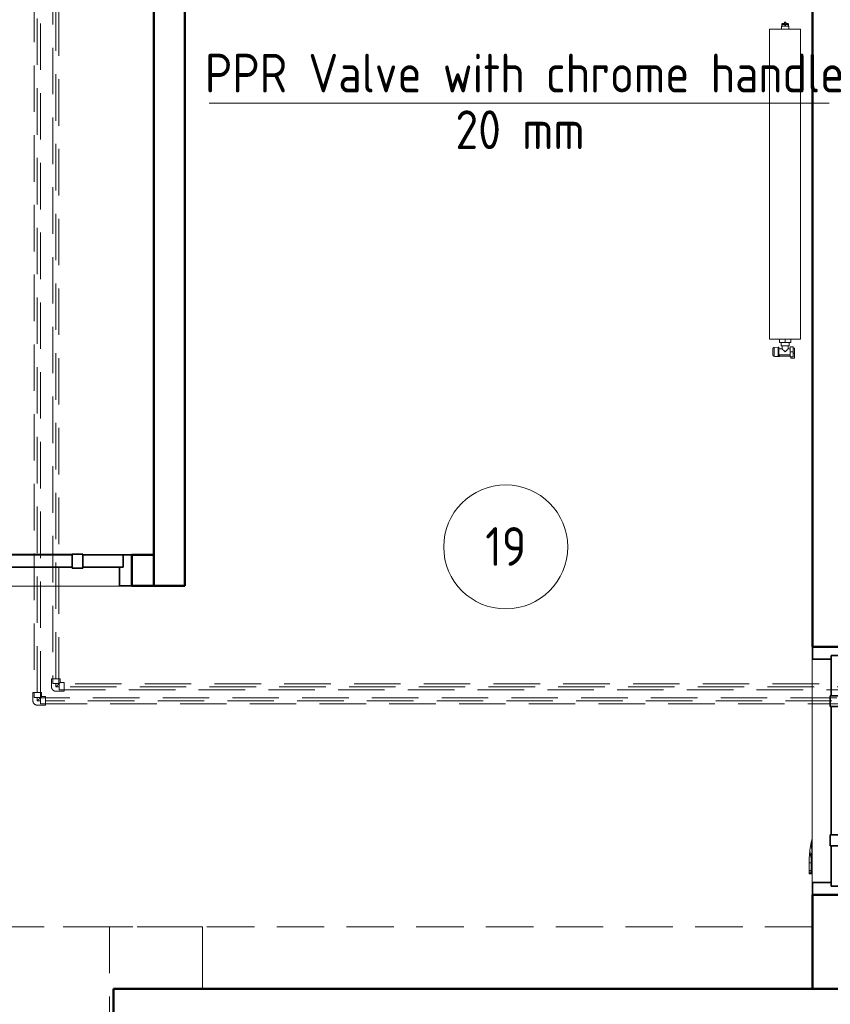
# Model space of a CAD drawing. Header units: millimetres. Extents: x 26623 to 48924, y 4737 to 39091.
# Tile 64 of 89: x 35709 to 38324, y 33718 to 36894. Entities that reach past the tile are written whole.
import ezdxf

# ---------------------------------------------------------------- set-up
doc = ezdxf.new("R2010")
doc.units = ezdxf.units.MM
doc.linetypes.add('ADSK_Скрыто', pattern=[300, 150, -150])
doc.linetypes.add('ADSK_Штриховая_ш3 п1_5', pattern=[225, 150, -75])
for name, color, linetype, lineweight in [('A-AREA-____-IDEN', 2, 'Continuous', 20), ('A-DETL-____-HDLN', 90, 'ADSK_Скрыто', 9), ('A-DETL-____-MBND', 5, 'ADSK_Штриховая_ш3 п1_5', 20), ('A-DOOR-____-MCUT', 31, 'Continuous', 35), ('A-DOOR-____-OTLN', 31, 'Continuous', 20), ('A-GENM-____-MCUT', 13, 'Continuous', 50), ('A-GENM-____-OTLN', 13, 'Continuous', 20), ('A-PART-____-OTLN', 2, 'Continuous', 20), ('A-WALL-____-MCUT', 113, 'Continuous', 50), ('A-WALL-____-OTLN', 113, 'Continuous', 20), ('M-EQPM-____-OTLN', 50, 'Continuous', 20), ('P-PIPE-____-IDEN', 2, 'Continuous', 20), ('S-BEAM-____-OTLN', 12, 'Continuous', 20)]:
    doc.layers.add(name, color=color, linetype=linetype, lineweight=lineweight)
doc.styles.add('GOST Common', font='GOST_Common.ttf', dxfattribs={"width": 0.9, "height": 125})

# ---------------------------------------------------------------- blocks, each defined once
blk = doc.blocks.new('Прямая форма - V line-611834-В_Этаж 03_Водопровод')
at = {"layer": 'A-DETL-____-MBND', "color": 253}
for p, q in [((150, 5330), (-150, 5330)), ((-150, 5330), (-150, 5020.6)), ((150, 5130), (150, 5330))]:
    blk.add_line(p, q, dxfattribs=at)
blk = doc.blocks.new('Прямая форма - BMR - 003-611835-В_Этаж 03_Водопровод')
blk.add_blockref('Прямая форма - V line-611834-В_Этаж 03_Водопровод', (0, 0))
blk = doc.blocks.new('Прямая форма - V line-611900-В_Этаж 03_Водопровод')
at = {"layer": 'A-DETL-____-MBND', "color": 253}
for p, q in [((150, 4604), (150, 6540)), ((150, 4604), (-150, 4604)), ((150, 4304), (-50, 4304)), ((150, 2336.8), (150, 4304))]:
    blk.add_line(p, q, dxfattribs=at)
blk = doc.blocks.new('Прямая форма - BMR - 002-611901-В_Этаж 03_Водопровод')
blk.add_blockref('Прямая форма - V line-611900-В_Этаж 03_Водопровод', (0, 0))
blk = doc.blocks.new('Прямая форма - V line-612839-В_Этаж 03_Водопровод')
at = {"layer": 'A-WALL-____-MCUT', "color": 9}
for p, q in [((170.3, 0), (100, 0)), ((100, 0), (100, -100)), ((170.3, -100), (170.3, 0)), ((2170, 0), (970.3, 0)), ((970.3, 0), (970.3, -100)), ((2170, -100), (2170, 0)), ((100, -100), (170.3, -100)), ((970.3, -100), (2170, -100))]:
    blk.add_line(p, q, dxfattribs=at)
blk = doc.blocks.new('Прямая форма - SW - 017-612840-В_Этаж 03_Водопровод')
blk.add_blockref('Прямая форма - V line-612839-В_Этаж 03_Водопровод', (0, 0))
blk = doc.blocks.new('Family - კარ1-612842-В_Этаж 03_Водопровод')
at = {"layer": 'A-GENM-____-MCUT', "lineweight": 9}
for p, q in [((400, 1), (-400, 1)), ((-400, 1), (-400, -101)), ((400, -101), (400, 1)), ((-400, -101), (400, -101))]:
    blk.add_line(p, q, dxfattribs=at)
blk = doc.blocks.new('Прямая форма - V line-608997-В_Этаж 03_Водопровод')
at = {"layer": 'A-DOOR-____-MCUT', "color": 53}
for p, q in [((-372, 0), (-400, 0)), ((-400, 0), (-400, -100)), ((-372, -40), (-372, 0)), ((-242, 0), (-372, 0)), ((-372, 0), (-372, -40)), ((-207, 2.5), (-242, 2.5)), ((-242, 2.5), (-242, -42.5)), ((-242, -40), (-242, 0)), ((-207, -42.5), (-207, 2.5)), ((207, 0), (-207, 0)), ((-207, 0), (-207, -40)), ((242, 2.5), (207, 2.5)), ((207, 2.5), (207, -42.5)), ((207, -40), (207, 0)), ((242, -42.5), (242, 2.5)), ((372, 0), (242, 0)), ((242, 0), (242, -40)), ((372, -40), (372, 0)), ((400, 0), (372, 0)), ((372, 0), (372, -40)), ((400, -100), (400, 0)), ((-360, -40), (-372, -40)), ((-372, -40), (-242, -40)), ((-360, -100), (-360, -40)), ((-242, -42.5), (-207, -42.5)), ((-207, -40), (207, -40)), ((207, -42.5), (242, -42.5)), ((242, -40), (372, -40)), ((372, -40), (360, -40)), ((360, -40), (360, -100)), ((-400, -100), (-360, -100)), ((360, -100), (400, -100))]:
    blk.add_line(p, q, dxfattribs=at)
at = {"layer": 'A-DOOR-____-OTLN', "color": 253}
for p, q in [((-332, 71), (-330.7, 71)), ((-332, 71), (-332, 64)), ((-332, 64), (-330.7, 64)), ((-332, 64), (-332, 13)), ((-330.7, 64), (-332, 64)), ((-330.7, 71), (-327, 71)), ((-330.7, 71), (-330.7, 64)), ((-330.7, 64), (-327, 64)), ((-330.7, 64), (-330.7, 13)), ((-327, 64), (-330.7, 64)), ((-327, 71), (-322, 71)), ((-327, 71), (-327, 64)), ((-327, 64), (-322, 64)), ((-327, 64), (-327, 13)), ((-322, 64), (-327, 64)), ((-322, 71), (-297, 71)), ((-322, 71), (-322, 64)), ((-322, 64), (-322, 13)), ((-297, 64), (-322, 64)), ((-317, 13), (-317, 64)), ((-313.3, 13), (-313.3, 64)), ((-312, 64), (-312, 13)), ((-297, 71), (-297, 64)), ((-283.6, 71), (-297, 71)), ((-297, 71), (-297, 64)), ((-297, 64), (-283.9, 64)), ((-283.9, 64), (-256.9, 68.7)), ((-257.8, 61.7), (-283.9, 64)), ((-256.9, 68.7), (-283.6, 71)), ((-257.8, 61.7), (-230.5, 64)), ((-230.5, 64), (-256.9, 68.7)), ((-230.5, 64), (-204.6, 57.1)), ((-232, 57.2), (-257.8, 61.7)), ((-206.7, 50.4), (-232, 57.2)), ((-204.6, 57.1), (-232, 57.2)), ((-198.8, 47.5), (-206.7, 50.4)), ((-204.6, 57.1), (-196.5, 54.1)), ((-196.5, 54.1), (-198.8, 47.5)), ((-293.5, 3), (-350.5, 3)), ((-350.5, 3), (-350.5, 1)), ((-344, 3), (-342, 7)), ((-342, 7), (-339.3, 7)), ((-341.1, 3), (-339.3, 7)), ((-339.3, 7), (-334.6, 7)), ((-335, 3), (-334, 13)), ((-334, 13), (-332.4, 13)), ((-333.3, 3), (-332.4, 13)), ((-332.4, 13), (-328, 13)), ((-328.5, 3), (-328, 13)), ((-328, 13), (-322, 13)), ((-322, 13), (-316, 13)), ((-322, 3), (-322, 13)), ((-316, 13), (-311.6, 13)), ((-315.5, 3), (-316, 13)), ((-311.6, 13), (-310, 13)), ((-311.6, 13), (-310.7, 3)), ((-310, 13), (-309, 3)), ((-309.4, 7), (-304.7, 7)), ((-304.7, 7), (-302, 7)), ((-304.7, 7), (-302.9, 3)), ((-302, 7), (-300, 3)), ((-293.5, 1), (-293.5, 3)), ((-207, 2.5), (-203.6, 2.5)), ((-203.6, 2.5), (-200.3, 2.5)), ((-203.6, 2.5), (-203.6, 1)), ((-200.3, 2.5), (-197, 2.5)), ((-200.3, 2.5), (-200.3, 1)), ((-197, 2.5), (-193.9, 2.5)), ((-197, 2.5), (-197, 1)), ((-193.9, 2.5), (-190.9, 2.5)), ((-193.9, 2.5), (-193.9, 1)), ((-190.9, 2.5), (-188, 2.5)), ((-190.9, 2.5), (-190.9, 1)), ((-188, 2.5), (-185.3, 2.5)), ((-188, 2.5), (-188, 1)), ((-185.3, 2.5), (-182.7, 2.5)), ((-185.3, 2.5), (-185.3, 1)), ((-182.7, 2.5), (-180.3, 2.5)), ((-182.7, 2.5), (-182.7, 1)), ((-180.3, 2.5), (-177.9, 2.5)), ((-180.3, 2.5), (-180.3, 1)), ((-177.9, 2.5), (-175.8, 2.5)), ((-177.9, 2.5), (-177.9, 1)), ((-175.8, 2.5), (-173.8, 2.5)), ((-175.8, 2.5), (-175.8, 1)), ((-173.8, 2.5), (-172, 2.5)), ((-173.8, 2.5), (-173.8, 1)), ((-172, 2.5), (0, 2.5)), ((-172, 2.5), (-172, 1)), ((0, 2.5), (172, 2.5)), ((172, 2.5), (173.8, 2.5)), ((172, 2.5), (172, 1)), ((173.8, 2.5), (175.8, 2.5)), ((173.8, 2.5), (173.8, 1)), ((175.8, 2.5), (177.9, 2.5)), ((175.8, 2.5), (175.8, 1)), ((177.9, 2.5), (180.3, 2.5)), ((177.9, 2.5), (177.9, 1)), ((180.3, 2.5), (182.7, 2.5)), ((180.3, 2.5), (180.3, 1)), ((182.7, 2.5), (185.3, 2.5)), ((182.7, 2.5), (182.7, 1)), ((185.3, 2.5), (188, 2.5)), ((185.3, 2.5), (185.3, 1)), ((188, 2.5), (190.9, 2.5)), ((188, 2.5), (188, 1)), ((190.9, 2.5), (193.9, 2.5)), ((190.9, 2.5), (190.9, 1)), ((193.9, 2.5), (197, 2.5)), ((193.9, 2.5), (193.9, 1)), ((197, 2.5), (200.3, 2.5)), ((197, 2.5), (197, 1)), ((200.3, 2.5), (203.6, 2.5)), ((200.3, 2.5), (200.3, 1)), ((203.6, 2.5), (207, 2.5)), ((203.6, 2.5), (203.6, 1)), ((-332, -101), (-332, -104)), ((-330.7, -104), (-332, -104)), ((-332, -104), (-330.7, -104)), ((-332, -104), (-332, -111)), ((-330.7, -111), (-332, -111)), ((-330.7, -101), (-330.7, -104)), ((-327, -104), (-330.7, -104)), ((-330.7, -104), (-327, -104)), ((-330.7, -104), (-330.7, -111)), ((-327, -111), (-330.7, -111)), ((-327, -101), (-327, -104)), ((-327, -104), (-322, -104)), ((-327, -104), (-322, -104)), ((-327, -104), (-327, -111)), ((-322, -111), (-327, -111)), ((-322, -101), (-322, -104)), ((-322, -104), (-297, -104)), ((-322, -104), (-322, -111)), ((-297, -111), (-322, -111)), ((-317, -104), (-317, -101)), ((-313.3, -104), (-313.3, -101)), ((-312, -101), (-312, -104)), ((-283.9, -104), (-297, -104)), ((-297, -104), (-297, -111)), ((-297, -104), (-297, -111)), ((-297, -111), (-283.6, -111)), ((-257.8, -101.7), (-283.9, -104)), ((-256.9, -108.7), (-283.9, -104)), ((-283.6, -111), (-256.9, -108.7)), ((-257.8, -101.7), (-253.7, -101)), ((-230.5, -104), (-257.8, -101.7)), ((-230.5, -104), (-256.9, -108.7)), ((-219.3, -101), (-230.5, -104))]:
    blk.add_line(p, q, dxfattribs=at)
blk = doc.blocks.new('Прямая форма - კარ1-613077-В_Этаж 03_Водопровод')
blk.add_blockref('Прямая форма - V line-608997-В_Этаж 03_Водопровод', (400, 100))
blk = doc.blocks.new('Прямая форма - V line-613095-В_Этаж 03_Водопровод')
at = {"layer": 'A-WALL-____-MCUT', "color": 9}
for p, q in [((0, 0), (0, -8.1)), ((2840, 0), (0, 0)), ((2840, -100), (2840, 0)), ((0, -8.1), (400, -8.1)), ((400, -18.1), (0, -18.1)), ((0, -18.1), (0, -100)), ((400, -8.1), (400, -18.1)), ((0, -100), (2840, -100))]:
    blk.add_line(p, q, dxfattribs=at)
blk = doc.blocks.new('Прямая форма - SW - 016-613096-В_Этаж 03_Водопровод')
blk.add_blockref('Прямая форма - V line-613095-В_Этаж 03_Водопровод', (0, 0))
blk = doc.blocks.new('Прямая форма - V line-613121-В_Этаж 03_Водопровод')
at = {"layer": 'A-WALL-____-MCUT', "color": 9}
for p, q in [((3036.8, 0), (3036.8, 100)), ((3836.8, 100), (3836.8, 0)), ((4140, 0), (4140, 100)), ((400, 0), (3036.8, 0)), ((3836.8, 0), (4140, 0))]:
    blk.add_line(p, q, dxfattribs=at)
blk = doc.blocks.new('Прямая форма - SW - 016-613122-В_Этаж 03_Водопровод')
blk.add_blockref('Прямая форма - V line-613121-В_Этаж 03_Водопровод', (0, 0))
blk = doc.blocks.new('Family - კარ1-613124-В_Этаж 03_Водопровод')
at = {"layer": 'A-GENM-____-MCUT', "lineweight": 9}
for p, q in [((400, 101), (-400, 101)), ((-400, 101), (-400, -1)), ((400, -1), (400, 101)), ((-400, -1), (400, -1))]:
    blk.add_line(p, q, dxfattribs=at)
blk = doc.blocks.new('Прямая форма - V line-613172-В_Этаж 03_Водопровод')
at = {"layer": 'A-WALL-____-MCUT', "color": 9}
for p, q in [((2355.1, 100), (0, 100)), ((0, 100), (0, 0)), ((2355.1, 0), (2355.1, 100)), ((0, 0), (2355.1, 0))]:
    blk.add_line(p, q, dxfattribs=at)
blk = doc.blocks.new('Прямая форма - SW - 015-613173-В_Этаж 03_Водопровод')
blk.add_blockref('Прямая форма - V line-613172-В_Этаж 03_Водопровод', (0, 0))
blk = doc.blocks.new('Прямая форма - Timber - Floor-613210-В_Этаж 03_Водопровод')
at = {"layer": 'A-DETL-____-MBND', "color": 253}
blk.add_line((199.9, -3940), (4403, -3940), dxfattribs=at)
blk = doc.blocks.new('Прямая форма - SLA - 009-613211-В_Этаж 03_Водопровод')
blk.add_blockref('Прямая форма - Timber - Floor-613210-В_Этаж 03_Водопровод', (0, 0))
blk = doc.blocks.new('Family - Timber - Floor-613219-В_Этаж 03_Водопровод')
at = {"layer": 'A-DETL-____-MBND', "color": 253}
blk.add_line((199.9, -3940), (4403, -3940), dxfattribs=at)
blk = doc.blocks.new('Прямая форма - V line-610122-В_Этаж 03_Водопровод')
at = {"layer": 'A-DOOR-____-MCUT', "color": 53}
for p, q in [((-372, 0), (-400, 0)), ((-400, 0), (-400, -100)), ((-242, 0), (-372, 0)), ((-372, 0), (-372, -40)), ((-372, -40), (-372, 0)), ((-207, 2.5), (-242, 2.5)), ((-242, 2.5), (-242, -42.5)), ((-242, -40), (-242, 0)), ((-207, -42.5), (-207, 2.5)), ((207, 0), (-207, 0)), ((-207, 0), (-207, -40)), ((242, 2.5), (207, 2.5)), ((207, 2.5), (207, -42.5)), ((207, -40), (207, 0)), ((242, -42.5), (242, 2.5)), ((372, 0), (242, 0)), ((242, 0), (242, -40)), ((400, 0), (372, 0)), ((372, 0), (372, -40)), ((372, -40), (372, 0)), ((400, -100), (400, 0)), ((-372, -40), (-242, -40)), ((-360, -40), (-372, -40)), ((-360, -100), (-360, -40)), ((-242, -42.5), (-207, -42.5)), ((-207, -40), (207, -40)), ((207, -42.5), (242, -42.5)), ((242, -40), (372, -40)), ((360, -40), (360, -100)), ((372, -40), (360, -40)), ((-400, -100), (-360, -100)), ((360, -100), (400, -100))]:
    blk.add_line(p, q, dxfattribs=at)
at = {"layer": 'A-DOOR-____-OTLN', "color": 253}
for p, q in [((204.6, 57.1), (230.5, 64)), ((230.5, 64), (256.9, 68.7)), ((230.5, 64), (257.8, 61.7)), ((283.6, 71), (256.9, 68.7)), ((256.9, 68.7), (283.9, 64)), ((257.8, 61.7), (283.9, 64)), ((297, 71), (283.6, 71)), ((283.9, 64), (297, 64)), ((297, 71), (322, 71)), ((297, 64), (297, 71)), ((297, 64), (297, 71)), ((322, 64), (297, 64)), ((312, 13), (312, 64)), ((313.3, 64), (313.3, 13)), ((317, 64), (317, 13)), ((322, 71), (327, 71)), ((322, 64), (322, 71)), ((327, 64), (322, 64)), ((322, 13), (322, 64)), ((327, 64), (322, 64)), ((327, 71), (330.7, 71)), ((327, 64), (327, 71)), ((330.7, 64), (327, 64)), ((327, 13), (327, 64)), ((327, 64), (330.7, 64)), ((330.7, 71), (332, 71)), ((330.7, 64), (330.7, 71)), ((332, 64), (330.7, 64)), ((330.7, 64), (332, 64)), ((330.7, 13), (330.7, 64)), ((332, 64), (332, 71)), ((332, 13), (332, 64)), ((196.5, 54.1), (204.6, 57.1)), ((198.8, 47.5), (196.5, 54.1)), ((206.7, 50.4), (198.8, 47.5)), ((204.6, 57.1), (232, 57.2)), ((232, 57.2), (206.7, 50.4)), ((257.8, 61.7), (232, 57.2)), ((-207, 2.5), (-203.6, 2.5)), ((-203.6, 2.5), (-200.3, 2.5)), ((-203.6, 1), (-203.6, 2.5)), ((-200.3, 2.5), (-197, 2.5)), ((-200.3, 1), (-200.3, 2.5)), ((-197, 2.5), (-193.9, 2.5)), ((-197, 1), (-197, 2.5)), ((-193.9, 2.5), (-190.9, 2.5)), ((-193.9, 1), (-193.9, 2.5)), ((-190.9, 2.5), (-188, 2.5)), ((-190.9, 1), (-190.9, 2.5)), ((-188, 2.5), (-185.3, 2.5)), ((-188, 1), (-188, 2.5)), ((-185.3, 2.5), (-182.7, 2.5)), ((-185.3, 1), (-185.3, 2.5)), ((-182.7, 2.5), (-180.3, 2.5)), ((-182.7, 1), (-182.7, 2.5)), ((-180.3, 2.5), (-177.9, 2.5)), ((-180.3, 1), (-180.3, 2.5)), ((-177.9, 2.5), (-175.8, 2.5)), ((-177.9, 1), (-177.9, 2.5)), ((-175.8, 2.5), (-173.8, 2.5)), ((-175.8, 1), (-175.8, 2.5)), ((-173.8, 2.5), (-172, 2.5)), ((-173.8, 1), (-173.8, 2.5)), ((-172, 2.5), (0, 2.5)), ((-172, 1), (-172, 2.5)), ((0, 2.5), (172, 2.5)), ((172, 2.5), (173.8, 2.5)), ((172, 1), (172, 2.5)), ((173.8, 2.5), (175.8, 2.5)), ((173.8, 1), (173.8, 2.5)), ((175.8, 2.5), (177.9, 2.5)), ((175.8, 1), (175.8, 2.5)), ((177.9, 2.5), (180.3, 2.5)), ((177.9, 1), (177.9, 2.5)), ((180.3, 2.5), (182.7, 2.5)), ((180.3, 1), (180.3, 2.5)), ((182.7, 2.5), (185.3, 2.5)), ((182.7, 1), (182.7, 2.5)), ((185.3, 2.5), (188, 2.5)), ((185.3, 1), (185.3, 2.5)), ((188, 2.5), (190.9, 2.5)), ((188, 1), (188, 2.5)), ((190.9, 2.5), (193.9, 2.5)), ((190.9, 1), (190.9, 2.5)), ((193.9, 2.5), (197, 2.5)), ((193.9, 1), (193.9, 2.5)), ((197, 2.5), (200.3, 2.5)), ((197, 1), (197, 2.5)), ((200.3, 2.5), (203.6, 2.5)), ((200.3, 1), (200.3, 2.5)), ((203.6, 2.5), (207, 2.5)), ((203.6, 1), (203.6, 2.5)), ((350.5, 3), (293.5, 3)), ((293.5, 3), (293.5, 1)), ((300, 3), (302, 7)), ((304.7, 7), (302, 7)), ((302.9, 3), (304.7, 7)), ((304.7, 7), (309.4, 7)), ((309, 3), (310, 13)), ((311.6, 13), (310, 13)), ((310.7, 3), (311.6, 13)), ((311.6, 13), (316, 13)), ((316, 13), (315.5, 3)), ((316, 13), (322, 13)), ((322, 13), (328, 13)), ((322, 13), (322, 3)), ((328, 13), (332.4, 13)), ((328, 13), (328.5, 3)), ((332.4, 13), (334, 13)), ((332.4, 13), (333.3, 3)), ((334, 13), (335, 3)), ((334.6, 7), (339.3, 7)), ((339.3, 7), (342, 7)), ((339.3, 7), (341.1, 3)), ((342, 7), (344, 3)), ((350.5, 1), (350.5, 3)), ((230.5, -104), (219.3, -101)), ((257.8, -101.7), (230.5, -104)), ((230.5, -104), (256.9, -108.7)), ((253.7, -101), (257.8, -101.7)), ((283.9, -104), (256.9, -108.7)), ((256.9, -108.7), (283.6, -111)), ((257.8, -101.7), (283.9, -104)), ((283.6, -111), (297, -111)), ((297, -104), (283.9, -104)), ((297, -111), (297, -104)), ((297, -104), (322, -104)), ((297, -111), (297, -104)), ((322, -111), (297, -111)), ((312, -104), (312, -101)), ((313.3, -101), (313.3, -104)), ((317, -101), (317, -104)), ((322, -104), (322, -101)), ((327, -104), (322, -104)), ((322, -104), (327, -104)), ((322, -111), (322, -104)), ((327, -111), (322, -111)), ((327, -104), (327, -101)), ((330.7, -104), (327, -104)), ((327, -104), (330.7, -104)), ((327, -111), (327, -104)), ((330.7, -111), (327, -111)), ((330.7, -104), (330.7, -101)), ((332, -104), (330.7, -104)), ((330.7, -104), (332, -104)), ((330.7, -111), (330.7, -104)), ((332, -111), (330.7, -111)), ((332, -104), (332, -101)), ((332, -111), (332, -104))]:
    blk.add_line(p, q, dxfattribs=at)
blk = doc.blocks.new('Прямая форма - კარ1-613278-В_Этаж 03_Водопровод')
blk.add_blockref('Прямая форма - V line-610122-В_Этаж 03_Водопровод', (400, 100))
blk = doc.blocks.new('V line_ifc_RVT-1-В_Этаж 03_Водопровод')
at = {"layer": 'A-DOOR-____-OTLN', "color": 253, "lineweight": 20}
blk.add_blockref('Прямая форма - კარ1-613077-В_Этаж 03_Водопровод', (35271, 35067.6), dxfattribs=at)
at = {"layer": 'A-DOOR-____-OTLN', "color": 253, "lineweight": 20, "rotation": 270}
blk.add_blockref('Прямая форма - კარ1-613278-В_Этаж 03_Водопровод', (38266.4, 34870.9), dxfattribs=at)
at = {"layer": 'A-GENM-____-OTLN', "color": 253, "lineweight": 20}
blk.add_blockref('Прямая форма - SLA - 009-613211-В_Этаж 03_Водопровод', (33863.4, 37907.6), dxfattribs=at)
for name, p, rotation in [('Family - კარ1-612842-В_Этаж 03_Водопровод', (35671, 35067.6), 180), ('Family - კარ1-613124-В_Этаж 03_Водопровод', (38266.4, 34470.9), 270)]:
    blk.add_blockref(name, p, dxfattribs=dict(at, rotation=rotation))
at = {"layer": 'A-PART-____-OTLN', "color": 253, "lineweight": 20}
blk.add_blockref('Family - Timber - Floor-613219-В_Этаж 03_Водопровод', (33863.4, 37907.6), dxfattribs=at)
at = {"layer": 'A-WALL-____-OTLN', "color": 253, "lineweight": 20}
for name, p, rotation in [('Прямая форма - SW - 016-613096-В_Этаж 03_Водопровод', (36241.4, 37907.6), 270), ('Прямая форма - SW - 016-613122-В_Этаж 03_Водопровод', (38266.4, 37907.6), 270), ('Прямая форма - SW - 017-612840-В_Этаж 03_Водопровод', (36241.4, 35067.6), 180)]:
    blk.add_blockref(name, p, dxfattribs=dict(at, rotation=rotation))
blk.add_blockref('Прямая форма - SW - 015-613173-В_Этаж 03_Водопровод', (36011.4, 33667.6), dxfattribs=at)
at = {"layer": 'S-BEAM-____-OTLN', "color": 253, "lineweight": 20, "rotation": 90}
blk.add_blockref('Прямая форма - BMR - 002-611901-В_Этаж 03_Водопровод', (40603.2, 33817.6), dxfattribs=at)
at = {"layer": 'S-BEAM-____-OTLN', "color": 253, "lineweight": 20}
blk.add_blockref('Прямая форма - BMR - 003-611835-В_Этаж 03_Водопровод', (36149.2, 28637.6), dxfattribs=at)
blk = doc.blocks.new('ADSK_Полипропилен_Отвод - Универсальный-V32-В_Этаж 03_Водопровод')
at = {"layer": 'A-DETL-____-MBND', "color": 220}
for p, q in [((0, 14), (-26.5, 14)), ((-26.5, 14), (-26.5, -14)), ((-26.5, -14), (-14, -14)), ((-14, -14), (-14, -26.5)), ((-14, -26.5), (14, -26.5)), ((14, -26.5), (14, 0))]:
    blk.add_line(p, q, dxfattribs=at)
at = {"layer": 'A-DETL-____-MBND', "color": 220, "flags": 128}
blk.add_lwpolyline([(14, 0), (14, 0.6), (14, 1.1), (13.9, 1.7), (13.8, 2.2), (13.7, 2.8), (13.6, 3.3), (13.5, 3.9), (13.3, 4.4), (13.1, 4.9), (12.9, 5.5), (12.7, 6), (12.4, 6.5), (12.1, 7), (11.9, 7.4), (11.6, 7.9), (11.2, 8.4), (10.9, 8.8), (10.5, 9.2), (10.1, 9.6), (9.8, 10), (9.3, 10.4), (8.9, 10.8), (8.5, 11.1), (8, 11.5), (7.6, 11.8), (7.1, 12.1), (6.6, 12.3), (6.1, 12.6), (5.6, 12.8), (5.1, 13), (4.5, 13.2), (4, 13.4), (3.5, 13.6), (2.9, 13.7), (2.4, 13.8), (1.8, 13.9), (1.3, 13.9), (0.7, 14), (0.2, 14), (0, 14)], dxfattribs=at)
at = {"layer": 'A-DETL-____-MBND', "color": 220}
blk.add_open_spline([(-14, -14), (-14, -14), (-13.9, -13.9), (-13.7, -13.7), (-13.5, -13.5), (-13.2, -13.2), (-12.9, -12.9), (-12.5, -12.5), (-12.1, -12.1), (-11.7, -11.7), (-11.2, -11.2), (-10.7, -10.7), (-10.2, -10.2), (-9.6, -9.6), (-8.8, -8.8), (-8.1, -8.1), (-7.2, -7.2), (-6.4, -6.4), (-4.9, -4.9), (-2.7, -2.7), (-0.9, -0.9), (0, 0)], degree=3, knots=[0, 0, 0, 0, 0.071429, 0.107143, 0.142857, 0.178571, 0.214286, 0.25, 0.285714, 0.321429, 0.357143, 0.392857, 0.428571, 0.464286, 0.5, 0.571429, 0.607143, 0.642857, 0.714286, 0.857143, 1, 1, 1, 1], dxfattribs=at)
blk = doc.blocks.new('ADSK_Полипропилен_Отвод - Универсальный-V33-В_Этаж 03_Водопровод')
at = {"layer": 'A-DETL-____-MBND', "color": 150}
for p, q in [((0, 14), (-26.5, 14)), ((-26.5, 14), (-26.5, -14)), ((-26.5, -14), (-14, -14)), ((-14, -14), (-14, -26.5)), ((-14, -26.5), (14, -26.5)), ((14, -26.5), (14, 0))]:
    blk.add_line(p, q, dxfattribs=at)
at = {"layer": 'A-DETL-____-MBND', "color": 150, "flags": 128}
blk.add_lwpolyline([(14, 0), (14, 0.6), (14, 1.1), (13.9, 1.7), (13.8, 2.2), (13.7, 2.8), (13.6, 3.3), (13.5, 3.9), (13.3, 4.4), (13.1, 4.9), (12.9, 5.5), (12.7, 6), (12.4, 6.5), (12.1, 7), (11.9, 7.4), (11.6, 7.9), (11.2, 8.4), (10.9, 8.8), (10.5, 9.2), (10.1, 9.6), (9.8, 10), (9.3, 10.4), (8.9, 10.8), (8.5, 11.1), (8, 11.5), (7.6, 11.8), (7.1, 12.1), (6.6, 12.3), (6.1, 12.6), (5.6, 12.8), (5.1, 13), (4.5, 13.2), (4, 13.4), (3.5, 13.6), (2.9, 13.7), (2.4, 13.8), (1.8, 13.9), (1.3, 13.9), (0.7, 14), (0.2, 14), (0, 14)], dxfattribs=at)
at = {"layer": 'A-DETL-____-MBND', "color": 150}
blk.add_open_spline([(-14, -14), (-14, -14), (-13.9, -13.9), (-13.7, -13.7), (-13.5, -13.5), (-13.2, -13.2), (-12.9, -12.9), (-12.5, -12.5), (-12.1, -12.1), (-11.7, -11.7), (-11.2, -11.2), (-10.7, -10.7), (-10.2, -10.2), (-9.6, -9.6), (-8.8, -8.8), (-8.1, -8.1), (-7.2, -7.2), (-6.4, -6.4), (-4.9, -4.9), (-2.7, -2.7), (-0.9, -0.9), (0, 0)], degree=3, knots=[0, 0, 0, 0, 0.071429, 0.107143, 0.142857, 0.178571, 0.214286, 0.25, 0.285714, 0.321429, 0.357143, 0.392857, 0.428571, 0.464286, 0.5, 0.571429, 0.607143, 0.642857, 0.714286, 0.857143, 1, 1, 1, 1], dxfattribs=at)
blk = doc.blocks.new('ADSK_Радиатор универсальный_Боковое подключение_Клапаны - Радиатор 600х1000-V51-В_Этаж 03_Водопровод')
at = {"layer": 'A-DETL-____-HDLN', "flags": 128}
for points in [[(-550, 20), (-550, 20), (-550, 20), (-549.9, 20), (-549.9, 20), (-549.8, 20), (-549.7, 20)], [(-549.7, 20), (-549.8, 20), (-549.9, 20), (-549.9, 20), (-550, 20), (-550, 20), (-550, 20), (-550, 20)], [(-532, 20), (-532, 20), (-532, 20), (-532.1, 20), (-532.1, 20), (-532.2, 20), (-532.3, 20)], [(-532.2, 20), (-532.1, 20), (-532.1, 20), (-532, 20), (-532, 20), (-532, 20), (-532, 20)], [(-553.8, 0), (-553.9, 0), (-553.9, 0), (-554, 0), (-554, 0), (-554, 0)], [(-554, 0), (-554, 0), (-554, 0), (-553.9, 0), (-553.8, 0), (-553.7, 0)], [(-528, 0), (-528, 0), (-528, 0), (-528.1, 0), (-528.2, 0)], [(-528.2, 0), (-528.1, 0), (-528.1, 0), (-528, 0), (-528, 0), (-528, 0)]]:
    blk.add_lwpolyline(points, dxfattribs=at)
at = {"layer": 'M-EQPM-____-OTLN'}
for p, q in [((-556.5, 13), (-556.5, -2)), ((-555.2, 13), (-556.5, 13)), ((-554.9, 15.8), (-556, 2.3)), ((-526, 2.3), (-556, 2.3)), ((-527.1, 15.8), (-554.9, 15.8)), ((-526, 2.3), (-527.1, 15.8)), ((500, 30), (-500, 30)), ((-500, 30), (-500, -70)), ((-500, 30), (-500, -70)), ((500, 30), (-500, 30)), ((500, -70), (500, 30)), ((500, -70), (500, 30)), ((-556.5, -2), (-551, -2)), ((-555, -2), (-555, -36)), ((-551, 0), (-551, -36)), ((-531, 0), (-551, 0)), ((-531, -10), (-531, 0)), ((-522, -10), (-531, -10)), ((-531, -36), (-531, -30)), ((-531, -30), (-522, -30)), ((-511, -7.5), (-522, -7.5)), ((-522, -7.5), (-522, -32.5)), ((-511, -20), (-511, -1.5)), ((-511, -1.5), (-500, -1.5)), ((-511, -38.5), (-511, -20)), ((-511, -20), (-500, -20)), ((510, -8), (500, -8)), ((510, -9.1), (510, -8)), ((510, -9.2), (510, -10.1)), ((510, -9.2), (515, -9.2)), ((515, -10.1), (510, -10.1)), ((510, -18.9), (510, -10.2)), ((510, -19.1), (510, -20.9)), ((510, -19.1), (515, -19.1)), ((515, -20.9), (510, -20.9)), ((510, -29.8), (510, -21.1)), ((510, -29.9), (510, -30.8)), ((510, -29.9), (515, -29.9)), ((515, -30.8), (510, -30.8)), ((510, -32), (510, -30.9)), ((517, -9.2), (515, -9.2)), ((515, -10.1), (515, -9.2)), ((515, -10.1), (515, -19.1)), ((515, -20.9), (515, -19.1)), ((515, -20.9), (515, -29.9)), ((515, -30.8), (515, -29.9)), ((515, -30.8), (517, -30.8)), ((517, -30.8), (517, -9.2)), ((517, -9.5), (517, -9.2)), ((522, -17.5), (517, -17.5)), ((522, -22.5), (517, -22.5)), ((517, -30.8), (517, -30.5)), ((522, -22.5), (522, -17.5)), ((-561, -38), (-557, -38)), ((-561, -50), (-561, -38)), ((-545, -50), (-561, -50)), ((-557, -36), (-541, -36)), ((-557, -46), (-557, -36)), ((-541, -46), (-557, -46)), ((-545, -46), (-545, -50)), ((-529, -50), (-545, -50)), ((-541, -36), (-525, -36)), ((-541, -36), (-541, -46)), ((-525, -46), (-541, -46)), ((-529, -50), (-529, -46)), ((-525, -46), (-525, -36)), ((-522, -32.5), (-511, -32.5)), ((-511, -38.5), (-500, -38.5)), ((500, -32), (510, -32)), ((-500, -70), (500, -70)), ((-500, -70), (500, -70))]:
    blk.add_line(p, q, dxfattribs=at)
at = {"layer": 'M-EQPM-____-OTLN', "flags": 128}
for points in [[(-554, 0), (-554.1, 0), (-554.2, 0), (-554.2, 0), (-554.3, 0), (-554.4, 0), (-554.5, 0.1), (-554.6, 0.1), (-554.6, 0.1), (-554.7, 0.1), (-554.8, 0.2), (-554.9, 0.2), (-554.9, 0.2), (-555, 0.3), (-555.1, 0.3), (-555.1, 0.3), (-555.2, 0.4), (-555.3, 0.4), (-555.3, 0.5), (-555.4, 0.6), (-555.4, 0.6), (-555.5, 0.7), (-555.5, 0.7), (-555.6, 0.8), (-555.6, 0.9), (-555.7, 0.9), (-555.7, 1), (-555.8, 1.1), (-555.8, 1.1), (-555.8, 1.2), (-555.9, 1.3), (-555.9, 1.4), (-555.9, 1.4), (-555.9, 1.5), (-556, 1.6), (-556, 1.7), (-556, 1.7), (-556, 1.8), (-556, 1.9), (-556, 2), (-556, 2.1), (-556, 2.1), (-556, 2.2), (-556, 2.3), (-556, 2.3)], [(-554.9, 15.8), (-554.9, 16), (-554.8, 16.2), (-554.8, 16.4), (-554.7, 16.6), (-554.7, 16.8), (-554.6, 17), (-554.5, 17.2), (-554.4, 17.4), (-554.3, 17.5), (-554.2, 17.7), (-554.1, 17.9), (-554, 18), (-553.9, 18.2), (-553.7, 18.3), (-553.6, 18.5), (-553.4, 18.6), (-553.3, 18.8), (-553.1, 18.9), (-553, 19), (-552.8, 19.1), (-552.7, 19.2), (-552.5, 19.3), (-552.3, 19.4), (-552.1, 19.5), (-551.9, 19.6), (-551.8, 19.7), (-551.6, 19.7), (-551.4, 19.8), (-551.2, 19.9), (-551, 19.9), (-550.8, 19.9), (-550.6, 20), (-550.4, 20), (-550.2, 20), (-550, 20)], [(-550, 20), (-550, 20), (-550, 20), (-549.9, 20), (-549.9, 20), (-549.8, 20), (-549.7, 20), (-549.6, 20), (-549.5, 20), (-549.4, 20), (-549.3, 20), (-549.1, 20), (-549, 20), (-548.8, 20), (-548.6, 20), (-548.4, 20), (-548.2, 20), (-548, 20), (-547.8, 20), (-547.5, 20), (-547.3, 20), (-547, 20), (-546.7, 20), (-546.5, 20), (-546.2, 20)], [(-532, 20), (-532, 20), (-532, 20), (-532.1, 20), (-532.1, 20), (-532.2, 20), (-532.3, 20), (-532.4, 20), (-532.5, 20), (-532.6, 20), (-532.7, 20), (-532.9, 20), (-533, 20), (-533.2, 20), (-533.4, 20), (-533.6, 20), (-533.8, 20), (-534, 20), (-534.2, 20), (-534.5, 20), (-534.7, 20), (-535, 20), (-535.3, 20), (-535.5, 20), (-535.8, 20), (-536.1, 20), (-536.4, 20), (-536.8, 20), (-537.1, 20), (-537.4, 20), (-537.7, 20), (-538.1, 20), (-538.4, 20), (-538.8, 20), (-539.1, 20), (-539.5, 20), (-539.8, 20), (-540.2, 20), (-540.5, 20), (-540.9, 20), (-541.3, 20), (-541.6, 20), (-542, 20), (-542.3, 20), (-542.7, 20), (-543, 20), (-543.4, 20), (-543.7, 20), (-544.1, 20), (-544.4, 20), (-544.7, 20), (-545.1, 20), (-545.4, 20), (-545.7, 20), (-546, 20), (-546.3, 20), (-546.6, 20), (-546.9, 20), (-547.1, 20), (-547.4, 20), (-547.6, 20), (-547.9, 20), (-548.1, 20), (-548.3, 20), (-548.5, 20), (-548.7, 20), (-548.9, 20), (-549.1, 20), (-549.2, 20), (-549.4, 20), (-549.5, 20), (-549.6, 20), (-549.7, 20), (-549.8, 20), (-549.9, 20), (-549.9, 20), (-550, 20), (-550, 20), (-550, 20), (-550, 20)], [(-535.7, 20), (-535.4, 20), (-535.1, 20), (-534.9, 20), (-534.6, 20), (-534.4, 20), (-534.1, 20), (-533.9, 20), (-533.7, 20), (-533.5, 20), (-533.3, 20), (-533.1, 20), (-532.9, 20), (-532.8, 20), (-532.6, 20), (-532.5, 20), (-532.4, 20), (-532.3, 20), (-532.2, 20), (-532.1, 20), (-532.1, 20), (-532, 20), (-532, 20), (-532, 20), (-532, 20)], [(-532, 20), (-531.8, 20), (-531.6, 20), (-531.4, 20), (-531.2, 19.9), (-531, 19.9), (-530.8, 19.9), (-530.6, 19.8), (-530.4, 19.7), (-530.2, 19.7), (-530.1, 19.6), (-529.9, 19.5), (-529.7, 19.4), (-529.5, 19.3), (-529.3, 19.2), (-529.2, 19.1), (-529, 19), (-528.9, 18.9), (-528.7, 18.8), (-528.6, 18.6), (-528.4, 18.5), (-528.3, 18.3), (-528.1, 18.2), (-528, 18), (-527.9, 17.9), (-527.8, 17.7), (-527.7, 17.5), (-527.6, 17.4), (-527.5, 17.2), (-527.4, 17), (-527.3, 16.8), (-527.3, 16.6), (-527.2, 16.4), (-527.2, 16.2), (-527.1, 16), (-527.1, 15.8)], [(-526, 2.3), (-526, 2.3), (-526, 2.2), (-526, 2.1), (-526, 2), (-526, 1.9), (-526, 1.9), (-526, 1.8), (-526, 1.7), (-526, 1.6), (-526.1, 1.5), (-526.1, 1.5), (-526.1, 1.4), (-526.1, 1.3), (-526.1, 1.2), (-526.2, 1.2), (-526.2, 1.1), (-526.3, 1), (-526.3, 1), (-526.3, 0.9), (-526.4, 0.8), (-526.4, 0.8), (-526.5, 0.7), (-526.5, 0.6), (-526.6, 0.6), (-526.6, 0.5), (-526.7, 0.5), (-526.8, 0.4), (-526.8, 0.4), (-526.9, 0.3), (-527, 0.3), (-527, 0.2), (-527.1, 0.2), (-527.2, 0.2), (-527.3, 0.1), (-527.3, 0.1), (-527.4, 0.1), (-527.5, 0.1), (-527.6, 0), (-527.6, 0), (-527.7, 0), (-527.8, 0), (-527.9, 0), (-528, 0), (-528, 0)], [(-550.6, 0), (-550.9, 0), (-551.3, 0), (-551.6, 0), (-551.9, 0), (-552.1, 0), (-552.4, 0), (-552.6, 0), (-552.9, 0), (-553.1, 0), (-553.2, 0), (-553.4, 0), (-553.6, 0), (-553.7, 0), (-553.8, 0), (-553.9, 0), (-553.9, 0), (-554, 0), (-554, 0), (-554, 0)], [(-554, 0), (-554, 0), (-554, 0), (-553.9, 0), (-553.8, 0), (-553.7, 0), (-553.6, 0), (-553.5, 0), (-553.3, 0), (-553.2, 0), (-553, 0), (-552.8, 0), (-552.5, 0), (-552.3, 0), (-552, 0), (-551.7, 0), (-551.4, 0), (-551.1, 0), (-550.8, 0), (-550.4, 0), (-550.1, 0), (-549.7, 0), (-549.3, 0), (-548.9, 0), (-548.5, 0), (-548, 0), (-547.6, 0), (-547.1, 0), (-546.7, 0), (-546.2, 0), (-545.7, 0), (-545.2, 0), (-544.7, 0), (-544.2, 0), (-543.7, 0), (-543.2, 0), (-542.7, 0), (-542.2, 0), (-541.7, 0), (-541.1, 0), (-540.6, 0), (-540.1, 0), (-539.6, 0), (-539.1, 0), (-538.6, 0), (-538, 0), (-537.5, 0), (-537, 0), (-536.6, 0), (-536.1, 0), (-535.6, 0), (-535.1, 0), (-534.7, 0), (-534.2, 0), (-533.8, 0), (-533.3, 0), (-532.9, 0), (-532.5, 0), (-532.1, 0), (-531.8, 0), (-531.4, 0), (-531.1, 0), (-530.7, 0), (-530.4, 0), (-530.1, 0), (-529.9, 0), (-529.6, 0), (-529.4, 0), (-529.1, 0), (-528.9, 0), (-528.8, 0), (-528.6, 0), (-528.4, 0), (-528.3, 0), (-528.2, 0), (-528.1, 0), (-528.1, 0), (-528, 0), (-528, 0), (-528, 0)], [(-528, 0), (-528, 0), (-528, 0), (-528.1, 0), (-528.2, 0), (-528.3, 0), (-528.4, 0), (-528.5, 0), (-528.7, 0), (-528.8, 0), (-529, 0), (-529.2, 0), (-529.5, 0), (-529.7, 0), (-530, 0), (-530.3, 0), (-530.6, 0), (-530.9, 0), (-531.2, 0)], [(515, -9.2), (515.5, -9.3), (516, -9.4)], [(515, -30.8), (515.5, -30.7), (516, -30.6)], [(517, -10.1), (517.8, -11), (518.6, -12.5), (519.6, -15.7), (519.8, -17.5)], [(517, -29.9), (517.8, -29), (518.6, -27.5), (519.6, -24.3), (519.8, -22.5)]]:
    blk.add_lwpolyline(points, dxfattribs=at)
at = {"layer": 'M-EQPM-____-OTLN'}
for points, knots in [([(-541, -20), (-540.4, -19.4), (-539.1, -18.1), (-537.5, -16.5), (-536.4, -15.4), (-535.8, -14.8), (-535.4, -14.4), (-535, -14), (-534.5, -13.5), (-534.1, -13.1), (-533.7, -12.7), (-533.4, -12.4), (-533, -12), (-532.7, -11.7), (-532.3, -11.3), (-532, -11.1), (-531.8, -10.8), (-531.6, -10.5), (-531.4, -10.4), (-531.2, -10.2), (-531, -10.1), (-531, -10), (-531, -10)], [0, 0, 0, 0, 0.142857, 0.285714, 0.357143, 0.392857, 0.428571, 0.464286, 0.5, 0.535714, 0.571429, 0.607143, 0.642857, 0.678571, 0.714286, 0.75, 0.785714, 0.821429, 0.857143, 0.892857, 0.928571, 1, 1, 1, 1]), ([(-531, -30), (-531, -30), (-531, -29.9), (-531.2, -29.8), (-531.4, -29.6), (-531.6, -29.5), (-531.8, -29.2), (-532, -28.9), (-532.3, -28.7), (-532.7, -28.3), (-533, -28), (-533.4, -27.6), (-533.7, -27.3), (-534.1, -26.9), (-534.7, -26.3), (-535.2, -25.8), (-535.8, -25.2), (-536.4, -24.6), (-537.5, -23.5), (-539.1, -21.9), (-540.4, -20.6), (-541, -20)], [0, 0, 0, 0, 0.071429, 0.107143, 0.142857, 0.178571, 0.214286, 0.25, 0.285714, 0.321429, 0.357143, 0.392857, 0.428571, 0.464286, 0.5, 0.571429, 0.607143, 0.642857, 0.714286, 0.857143, 1, 1, 1, 1])]:
    blk.add_open_spline(points, degree=3, knots=knots, dxfattribs=at)
blk = doc.blocks.new('ADSK_M_Помещения - Номер-1471236-В_Этаж 03_Водопровод')
at = {"layer": 'A-AREA-____-IDEN'}
blk.add_circle((0, 0), 4, dxfattribs=at)
blk = doc.blocks.new('ADSK_M_Арматура трубопроводов - ADSK_Наименование_Диаметр условный_40-1644324-В_Этаж 03_Водопровод')
at = {"layer": 'P-PIPE-____-IDEN'}
blk.add_line((-20, 0), (20, 0), dxfattribs=at)

msp = doc.modelspace()

# ---------------------------------------------------------------- linework, layer by layer
at = {"layer": 'A-DETL-____-HDLN', "color": 140}
for p, q in [((35815.8, 34752.2), (35835.8, 34752.2)), ((35836.3, 34751.7), (35836.3, 34731.7))]:
    msp.add_line(p, q, dxfattribs=at)
at = {"layer": 'A-DETL-____-HDLN', "color": 210}
for p, q in [((35755.8, 34707.2), (35775.8, 34707.2)), ((35776.3, 34706.7), (35776.3, 34686.7))]:
    msp.add_line(p, q, dxfattribs=at)
at = {"layer": 'A-DETL-____-MBND', "color": 150}
for p, q in [((35815.8, 37028.5), (35815.8, 34752.2)), ((35825.8, 34768.2), (35825.8, 37012.5)), ((35835.8, 34752.2), (35835.8, 37028.5)), ((35825.8, 34741.7), (35825.8, 34752.2)), ((39412.7, 34751.7), (35836.3, 34751.7)), ((35836.3, 34741.7), (35825.8, 34741.7)), ((35836.3, 34731.7), (39412.7, 34731.7)), ((39396.7, 34741.7), (35852.3, 34741.7))]:
    msp.add_line(p, q, dxfattribs=at)
at = {"layer": 'A-DETL-____-MBND', "color": 220}
for p, q in [((35755.8, 36971.6), (35755.8, 34707.2)), ((35765.8, 34723.2), (35765.8, 36955.6)), ((35775.8, 34707.2), (35775.8, 36971.6)), ((35765.8, 34696.7), (35765.8, 34707.2)), ((35776.3, 34696.7), (35765.8, 34696.7)), ((39470.4, 34706.7), (35776.3, 34706.7)), ((39454.4, 34696.7), (35792.3, 34696.7)), ((35776.3, 34686.7), (39470.4, 34686.7))]:
    msp.add_line(p, q, dxfattribs=at)

# ---------------------------------------------------------------- block references
at = {"lineweight": 9}
msp.add_blockref('V line_ifc_RVT-1-В_Этаж 03_Водопровод', (0, 0), dxfattribs=at)
at = {"layer": 'A-AREA-____-IDEN', "xscale": 49.99999999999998, "yscale": 49.99999999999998, "zscale": 49.99999999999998}
msp.add_blockref('ADSK_M_Помещения - Номер-1471236-В_Этаж 03_Водопровод', (37276.9, 35193.3), dxfattribs=at)
at = {"layer": 'A-DETL-____-HDLN', "rotation": 90.00004683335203}
msp.add_blockref('ADSK_Радиатор универсальный_Боковое подключение_Клапаны - Радиатор 600х1000-V51-В_Этаж 03_Водопровод', (38158.3, 36363.7), dxfattribs=at)
at = {"layer": 'A-DETL-____-MBND', "color": 150, "rotation": 180.0000468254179}
msp.add_blockref('ADSK_Полипропилен_Отвод - Универсальный-V33-В_Этаж 03_Водопровод', (35825.8, 34741.7), dxfattribs=at)
at = {"layer": 'A-DETL-____-MBND', "color": 220, "rotation": 180.0000468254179}
msp.add_blockref('ADSK_Полипропилен_Отвод - Универсальный-V32-В_Этаж 03_Водопровод', (35765.8, 34696.7), dxfattribs=at)
at = {"layer": 'P-PIPE-____-IDEN', "xscale": 49.99999999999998, "yscale": 49.99999999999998, "zscale": 49.99999999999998}
msp.add_blockref('ADSK_M_Арматура трубопроводов - ADSK_Наименование_Диаметр условный_40-1644324-В_Этаж 03_Водопровод', (37320.7, 36625.4), dxfattribs=at)

# ---------------------------------------------------------------- texts
at = {"layer": 'A-AREA-____-IDEN', "lineweight": 9, "insert": (37210.9, 35257.2), "char_height": 125, "width": 165.949, "attachment_point": 1, "style": 'GOST Common'}
msp.add_mtext('19', dxfattribs=at)
at = {"layer": 'P-PIPE-____-IDEN', "lineweight": 9, "char_height": 125, "attachment_point": 1, "style": 'GOST Common'}
for s, insert, width in [('PPR Valve with chrome handle', (36306.5, 36784.3), 2445.949), ('20 mm', (37114.7, 36601.6), 487.025)]:
    msp.add_mtext(s, dxfattribs=dict(at, insert=insert, width=width))

doc.saveas('drawing.dxf')
